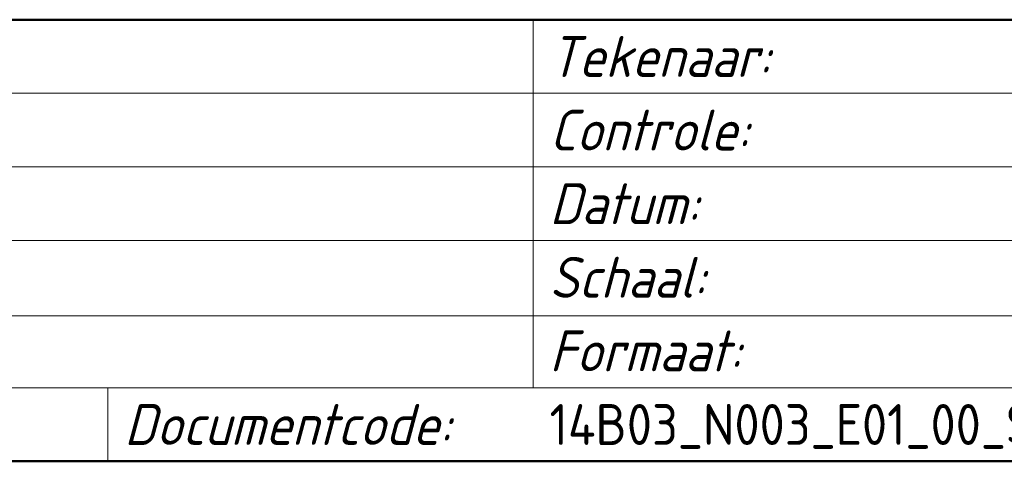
# Model space of a CAD drawing. Header units: millimetres. Extents: x -1609 to 2109, y 0 to 841.
# Tile 24 of 65: x -120 to -60, y 42 to 69. Entities that reach past the tile are written whole.
import ezdxf

# ---------------------------------------------------------------- set-up
doc = ezdxf.new("R2010")
doc.units = ezdxf.units.MM
doc.layers.add('RVB_ALG_TEKENBLAD_ALGEMEEN', color=2, linetype='Continuous')
doc.styles.add('RVB_TXT', font='isocp.shx')

# ---------------------------------------------------------------- blocks, each defined once
blk = doc.blocks.new('*U14')
at = {"color": 4, "linetype": 'Continuous', "lineweight": 50, "transparency": 16777216}
blk.add_lwpolyline([(-168, 68.5), (-10, 68.5), (-10, 41.5), (-168, 41.5)], close=True, dxfattribs=at)
at = {"color": 1, "linetype": 'Continuous', "lineweight": 18, "transparency": 16777216}
for points in [[(-89, 68.5), (-89, 46)], [(-168, 64), (-10, 64)], [(-168, 59.5), (-10, 59.5)], [(-168, 55), (-10, 55)], [(-168, 50.4), (-10, 50.4)], [(-168, 46), (-10, 46)], [(-115, 46), (-115, 41.5)]]:
    blk.add_lwpolyline(points, dxfattribs=at)
at = {"color": 2, "linetype": 'Continuous', "lineweight": 25, "transparency": 16777216, "style": 'RVB_TXT', "oblique": 15}
for s, p in [('Tekenaar:', (-88, 65)), ('Controle:', (-88, 60.5)), ('Datum:', (-88, 56)), ('Schaal:', (-88, 51.5)), ('Formaat:', (-88, 47))]:
    blk.add_text(s, height=2.5, dxfattribs=at).set_placement(p)
blk.add_text('Documentcode:', height=2.5, rotation=360, dxfattribs=at).set_placement((-114, 42.5))
at = {"color": 3, "linetype": 'Continuous', "lineweight": 35, "transparency": 16777216, "style": 'RVB_TXT'}
for tag, p in [('RVB_PROJNAAM', (-167, 111.5)), ('RVB_PROJLOC', (-167, 105.5)), ('RVB_SPEC1', (-167, 95)), ('RVB_SPEC2', (-167, 89)), ('RVB_SPEC3', (-167, 83)), ('RVB_SPEC4', (-167, 77)), ('RVB_SPEC5', (-167, 71)), ('RVB_DISC1', (-20, 29.5))]:
    blk.add_attdef(tag, p, '', height=3.5, dxfattribs=at)
at = {"color": 2, "linetype": 'Continuous', "lineweight": 25, "transparency": 16777216, "style": 'RVB_TXT'}
for tag, p in [('RVB_OBJNR', (-138, 65)), ('RVB_AUTEUR', (-59, 65)), ('RVB_GEBNR', (-138, 60.5)), ('RVB_CONTROLE', (-59, 60.5)), ('RVB_BESTNR', (-138, 56)), ('RVB_DATUM', (-59, 56)), ('RVB_PROJNR', (-138, 51.5)), ('RVB_SCHAAL', (-59, 51.5)), ('RVB_FASE', (-138, 47)), ('RVB_FORM', (-59, 47)), ('RVB_VERSIE', (-138, 42.5)), ('RVB_DOCUMENTCODE', (-88, 42.5))]:
    blk.add_attdef(tag, p, '', height=2.5, dxfattribs=at)
at = {"color": 200, "linetype": 'Continuous', "transparency": 16777216, "style": 'RVB_TXT', "flags": 1}
for tag, p in [('RVB_ICODE', (-48.5, 42.5)), ('RVB_BOUWLAAG', (-28.75, 42.5))]:
    blk.add_attdef(tag, p, '', height=2.5, dxfattribs=at)
at = {"color": 4, "linetype": 'Continuous', "lineweight": 50, "transparency": 16777216, "style": 'RVB_TXT'}
blk.add_attdef('RVB_DISC', (-48.5, 29.5), '', height=5, dxfattribs=at)

msp = doc.modelspace()

# ---------------------------------------------------------------- block references
at = {"layer": 'RVB_ALG_TEKENBLAD_ALGEMEEN', "transparency": 16777216}
ref = msp.add_blockref('*U14', (0, 0), dxfattribs=at)
ref.add_attrib('RVB_DOCUMENTCODE', '14B03_N003_E01_00_SSB_70', (-88, 42.5), dxfattribs={"layer": '0', "color": 2, "linetype": 'Continuous', "lineweight": 25, "transparency": 16777216, "height": 2.5, "style": 'RVB_TXT'})

doc.saveas('drawing.dxf')
